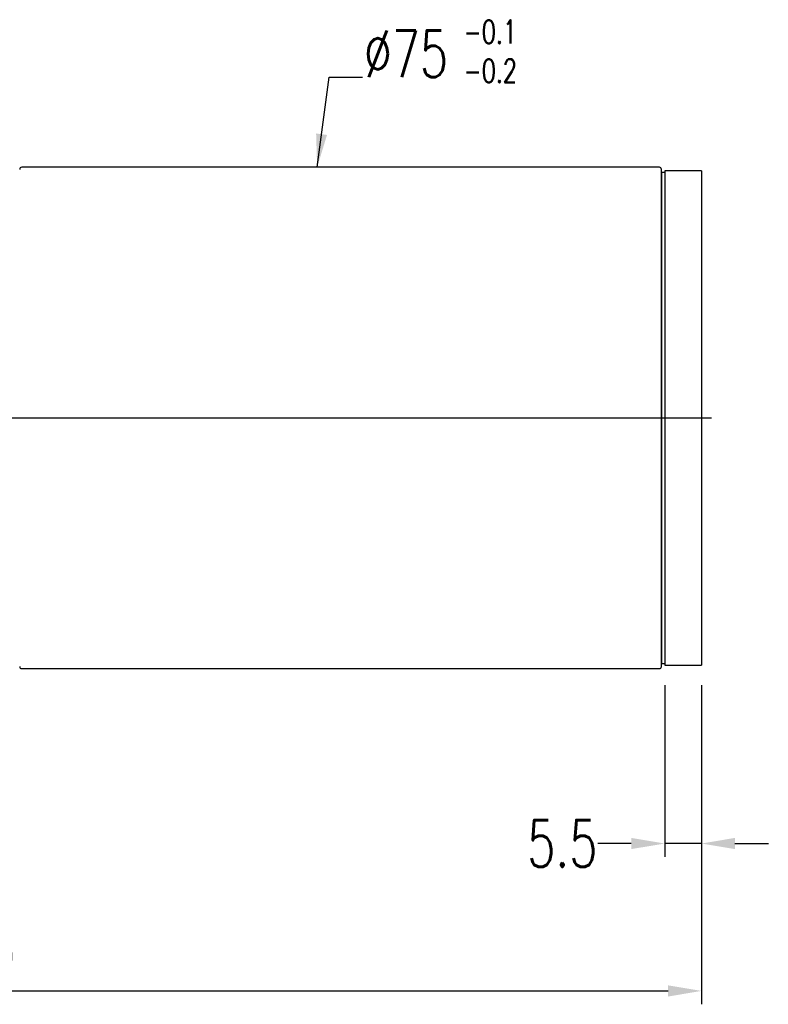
# Model space of a CAD drawing. Header units: inches. Extents: x -202 to 3216, y -974 to 737.
# Tile 54 of 54: x 374 to 486, y 142 to 289. Entities that reach past the tile are written whole.
import ezdxf
from ezdxf.lldxf.tags import DXFTag

# ---------------------------------------------------------------- set-up
doc = ezdxf.new("R2010")
doc.units = ezdxf.units.IN
doc.header["$LTSCALE"] = 2
doc.header["$MEASUREMENT"] = 0
for name, color, linetype in [('CL', 1, 'CENTER'), ('DIM', 4, 'Continuous'), ('OUT', 3, 'Continuous')]:
    doc.layers.add(name, color=color, linetype=linetype)
doc.styles.add('DIM-7', font='SIMPLEX.shx', dxfattribs={"width": 0.7, "bigfont": 'chineset.shx'})
tags = doc.linetypes.add('CENTER', pattern=[2, 1.25, -0.25, 0.25, -0.25]).pattern_tags.tags
tags[10:11] = [DXFTag(74, 4), DXFTag(75, 0), DXFTag(340, '0'), DXFTag(46, 0.0), DXFTag(50, 0.0), DXFTag(44, 0.0), DXFTag(45, 0.0)]
tags[8:9] = [DXFTag(74, 4), DXFTag(75, 0), DXFTag(340, '0'), DXFTag(46, 0.0), DXFTag(50, 0.0), DXFTag(44, 0.0), DXFTag(45, 0.0)]
tags[6:7] = [DXFTag(74, 4), DXFTag(75, 0), DXFTag(340, '0'), DXFTag(46, 0.0), DXFTag(50, 0.0), DXFTag(44, 0.0), DXFTag(45, 0.0)]
tags[4:5] = [DXFTag(74, 4), DXFTag(75, 0), DXFTag(340, '0'), DXFTag(46, 0.0), DXFTag(50, 0.0), DXFTag(44, 0.0), DXFTag(45, 0.0)]
doc.dimstyles.new('CNS', dxfattribs={"dimtxt": 3.5, "dimasz": 2.5, "dimexe": 1, "dimexo": 1.5, "dimgap": 0.09, "dimtad": 0, "dimdsep": 46, "dimtxsty": 'DIM-7', "dimcen": 0.09, "dimclrd": 1, "dimclre": 1, "dimclrt": 4, "dimadec": 0, "dimazin": 0, "dimtfac": 1, "dimtix": 1, "dimtmove": 2, "dimatfit": 3, "dimfxl": 1, "dimtvp": 0.971429, "dimtolj": 1, "dimarcsym": 0})

# ---------------------------------------------------------------- blocks, each defined once
blk = doc.blocks.new('*D5')
at = {"layer": 'DEFPOINTS', "color": 0, "transparency": 16777216}
for p in [(476.21, 192.72), (258.21, 175.22), (476.21, 144)]:
    blk.add_point(p, dxfattribs=at)
at = {"layer": 'DIM', "color": 7, "lineweight": -2, "transparency": 16777216}
for p, q in [((476.21, 189.72), (476.21, 142)), ((258.21, 172.22), (258.21, 142)), ((263.21, 144), (471.21, 144))]:
    blk.add_line(p, q, dxfattribs=at)
at = {"layer": 'DIM', "color": 7, "transparency": 16777216}
for points in [[(263.21, 144.83), (263.21, 143.16), (258.21, 144)], [(471.21, 144.83), (471.21, 143.16), (476.21, 144)]]:
    blk.add_solid(points, dxfattribs=at)
at = {"layer": 'DIM', "color": 7, "transparency": 16777216, "insert": (367.21, 150.8), "char_height": 7, "attachment_point": 5, "style": 'DIM-7'}
blk.add_mtext('\\A1;218', dxfattribs=at)
blk = doc.blocks.new('*D6')
at = {"layer": 'DEFPOINTS', "color": 0, "transparency": 16777216}
for p in [(470.71, 192.72), (476.21, 192.72), (470.71, 166.05)]:
    blk.add_point(p, dxfattribs=at)
at = {"layer": 'DIM', "color": 7, "lineweight": -2, "transparency": 16777216}
for p, q in [((470.71, 189.72), (470.71, 164.05)), ((476.21, 189.72), (476.21, 164.05)), ((465.71, 166.05), (460.71, 166.05)), ((476.21, 166.05), (470.71, 166.05)), ((481.21, 166.05), (486.21, 166.05))]:
    blk.add_line(p, q, dxfattribs=at)
at = {"layer": 'DIM', "color": 7, "transparency": 16777216}
for points in [[(465.71, 166.89), (465.71, 165.22), (470.71, 166.05)], [(481.21, 166.89), (481.21, 165.22), (476.21, 166.05)]]:
    blk.add_solid(points, dxfattribs=at)
at = {"layer": 'DIM', "color": 7, "transparency": 16777216, "insert": (455.39, 166.05), "char_height": 7, "attachment_point": 5, "style": 'DIM-7'}
blk.add_mtext('\\A1;5.5', dxfattribs=at)

msp = doc.modelspace()

# ---------------------------------------------------------------- linework, layer by layer
at = {"layer": 'CL', "color": 7, "ltscale": 5}
msp.add_line((251.766, 229.715), (477.689, 229.715), dxfattribs=at)
at = {"layer": 'DIM', "color": 7}
for p, q in [((469.906, 267.215), (374.506, 267.215)), ((470.706, 266.715), (470.706, 192.715)), ((476.206, 266.715), (476.206, 192.715)), ((470.206, 266.465), (470.206, 192.965)), ((470.706, 266.465), (470.706, 192.965)), ((374.506, 192.215), (469.906, 192.215)), ((470.206, 192.965), (470.706, 192.965)), ((470.706, 192.715), (476.206, 192.715))]:
    msp.add_line(p, q, dxfattribs=at)
for centre, start, end in [((374.506, 266.915), 90, 180), ((374.506, 192.515), 180, 270), ((469.906, 192.515), 270, 0)]:
    msp.add_arc(centre, 0.3, start, end, dxfattribs=at)
msp.add_open_spline([(470.206, 192.515), (470.206, 192.626), (470.206, 192.766), (470.206, 193.414), (470.206, 194.121), (470.206, 195.998), (470.206, 197.172), (470.206, 199.886), (470.206, 201.436), (470.206, 204.934), (470.206, 206.832), (470.206, 210.893), (470.206, 213.084), (470.206, 217.628), (470.206, 219.965), (470.206, 224.769), (470.206, 227.255), (470.206, 232.149), (470.206, 234.581), (470.206, 239.415), (470.206, 241.786), (470.206, 246.3), (470.206, 248.477), (470.206, 252.585), (470.206, 254.475), (470.206, 257.936), (470.206, 259.521), (470.206, 262.249), (470.206, 263.402), (470.206, 265.286), (470.206, 266.011), (470.206, 266.663), (470.206, 266.804), (470.206, 266.915)], degree=3, knots=[0.04020646, 0.04020646, 0.04020646, 0.04020646, 0.06233404, 0.06233404, 0.12482251, 0.12482251, 0.18731098, 0.18731098, 0.24979945, 0.24979945, 0.31228793, 0.31228793, 0.3747764, 0.3747764, 0.43726487, 0.43726487, 0.49975334, 0.49975334, 0.56224182, 0.56224182, 0.62473029, 0.62473029, 0.68721876, 0.68721876, 0.74970723, 0.74970723, 0.81219571, 0.81219571, 0.87468418, 0.87468418, 0.93717265, 0.93717265, 0.95979094, 0.95979094, 0.95979094, 0.95979094], dxfattribs=at)
at = {"layer": 'OUT', "color": 7}
for p, q in [((476.206, 266.715), (470.706, 266.715)), ((470.706, 266.465), (470.206, 266.465))]:
    msp.add_line(p, q, dxfattribs=at)
msp.add_arc((469.906, 266.915), 0.3, 0, 90, dxfattribs=at)

# ---------------------------------------------------------------- texts
at = {"layer": 'DIM', "color": 7, "insert": (440.612, 289.241), "char_height": 3.5, "width": 20.63236, "attachment_point": 1, "style": 'DIM-7'}
msp.add_mtext('-0.1\\P-0.2', dxfattribs=at)
at = {"layer": 'DIM', "color": 7, "insert": (425.692, 280.708), "char_height": 7, "attachment_point": 7, "style": 'DIM-7'}
msp.add_mtext('\\A1;%%C75', dxfattribs=at)

# ---------------------------------------------------------------- dimensions: what is measured, and where the dimension line sits
at = {"layer": 'DIM', "color": 7}
dim = msp.add_linear_dim(base=(476.206, 143.997), p1=(258.206, 175.215), p2=(476.206, 192.715), dimstyle='CNS', override={"dimscale": 2, "dimclrd": 7, "dimclre": 7, "dimclrt": 7}, dxfattribs=at)
dim.commit()
dim.dimension.update_dxf_attribs({"geometry": '*D5', "text_midpoint": (367.206, 150.797)})
dim = msp.add_linear_dim(base=(470.706, 166.054), p1=(476.206, 192.715), p2=(470.706, 192.715), dimstyle='CNS', override={"dimscale": 2, "dimclrd": 7, "dimclre": 7, "dimclrt": 7}, dxfattribs=at)
dim.commit()
dim.dimension.update_dxf_attribs({"geometry": '*D6', "text_midpoint": (455.393, 166.054), "dimtype": 160})

# ---------------------------------------------------------------- leaders
at = {"layer": 'DIM', "color": 7, "annotation_type": 0, "has_hookline": 1, "hookline_direction": 0, "text_width": 12.367}
msp.add_leader([(418.706, 267.215), (420.512, 280.708), (425.512, 280.708)], dimstyle='CNS', override={"dimscale": 2, "dimclrd": 7, "dimclre": 7, "dimclrt": 7}, dxfattribs=at)

doc.saveas('drawing.dxf')
